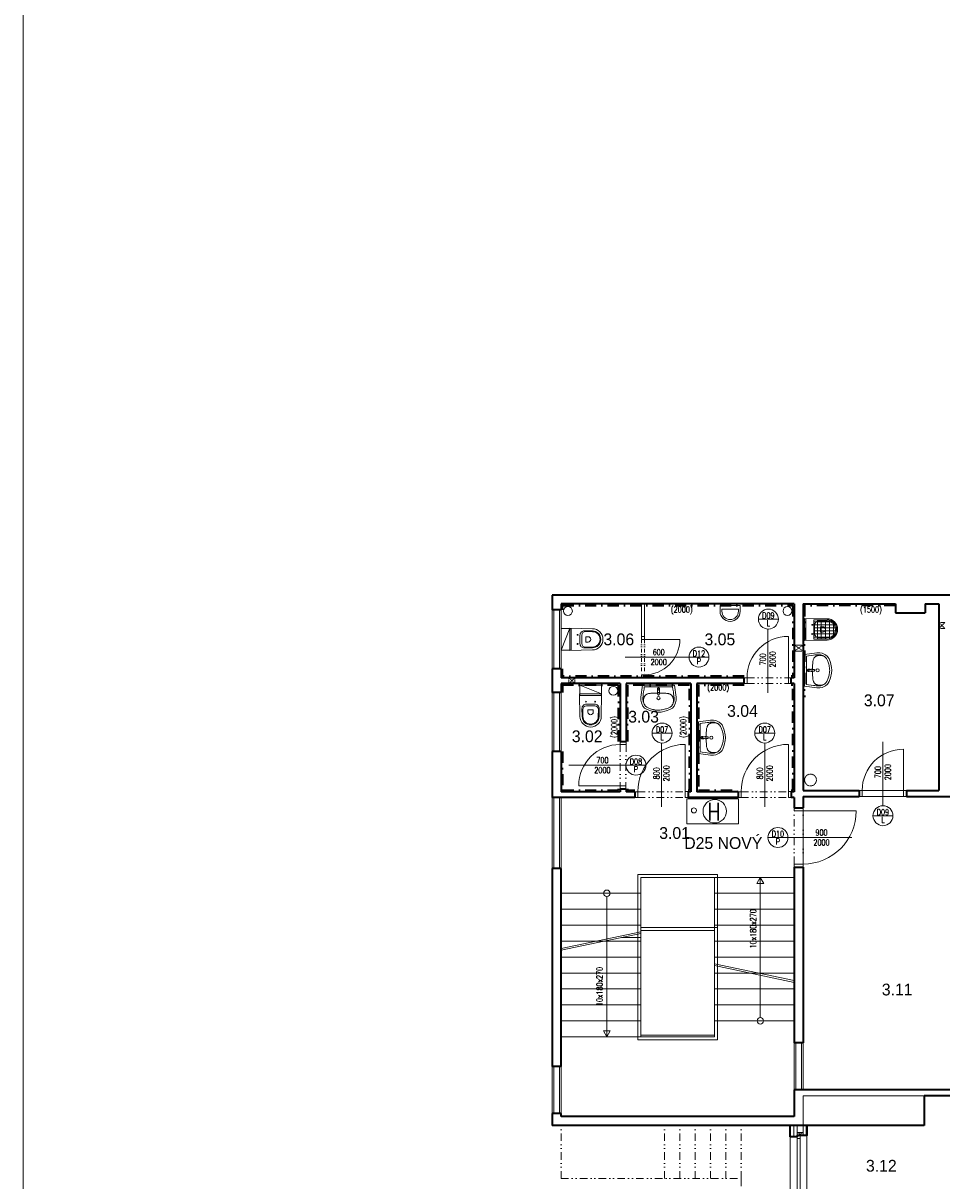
# Model space of a CAD drawing. Header units: millimetres. Extents: x -485339 to 350584, y -2181201 to -313328.
# Tile 40 of 115: x -83567 to -68005, y -1119547 to -1099942. Entities that reach past the tile are written whole.
import ezdxf
from ezdxf.enums import TextEntityAlignment as Align

# ---------------------------------------------------------------- set-up
doc = ezdxf.new("R2010")
doc.units = ezdxf.units.MM
doc.header["$LTSCALE"] = 10
for name, pattern in [('DASHDOT', [25.4, 12.7, -6.35, 0, -6.35]), ('DASHED', [19.05, 12.7, -6.35]), ('DĚLICÍ2', [15.875, 6.35, -3.175, 0, -3.175, 0, -3.175])]:
    doc.linetypes.add(name, pattern=pattern)
for name, color, linetype, lineweight in [('1VZT', 150, 'DASHED', 18), ('N_dveře', 10, 'Continuous', 18), ('N_ker.dlažba', 10, 'DASHDOT', 35), ('N_okna', 10, 'Continuous', 18), ('N_okna_konst_prof', 10, 'Continuous', 18), ('N_popis', 10, 'Continuous', 18), ('N_popis_otvory', 10, 'Continuous', 18), ('N_zařiz_předměty', 10, 'Continuous', 18), ('N_čáry_obrys', 10, 'Continuous', 35), ('N_čáry_obv.plášt', 212, 'Continuous', 18), ('N_čáry_obv.plášt_obrys', 212, 'Continuous', 35), ('N_čáry_plné', 10, 'Continuous', 18), ('PBŘ', 160, 'Continuous', 18), ('St__otvory_dveře', 40, 'Continuous', 18), ('St_lehký obvodový plášť', 152, 'Continuous', 18), ('St_otvory_okna', 40, 'Continuous', 18), ('St_plocha_místnosti', 250, 'Continuous', 18), ('St_popis', 250, 'Continuous', 18), ('St_zařizovací předměty', 252, 'Continuous', 18), ('St_čáry_nad', 250, 'DĚLICÍ2', 18), ('St_čáry_obrys', 5, 'Continuous', 35), ('St_čáry_plné', 250, 'Continuous', 18), ('ZTI_ST_kanalda', 234, 'Continuous', 18)]:
    doc.layers.add(name, color=color, linetype=linetype, lineweight=lineweight)
doc.layers.add('St_plocha_místn', color=140, linetype='Continuous', lineweight=18, plot=False)
doc.styles.add('Andy', font='txt')
doc.styles.add('ROMANS', font='romans.shx', dxfattribs={"width": 0.8})
doc.styles.get("Standard").update_dxf_attribs({"font": 'simplex.shx', "width": 0.8})
doc.linetypes.add('ZIGZAG', pattern='A,0.00254,-5.08,[131,ltypeshp.shx,S=5.08,R=0,X=-5.08,Y=0],-10.16,[131,ltypeshp.shx,S=5.08,R=180,X=5.08,Y=0],-5.08', length=20.32254)

# ---------------------------------------------------------------- blocks, each defined once
blk = doc.blocks.new('G$C8BC53E9E')
at = {"layer": 'St__otvory_dveře', "color": 0, "ltscale": 2}
for points in [[(50, 0), (0, 0)], [(1250, 0), (650, 0)], [(50, -50), (0, -50)], [(1250, -50), (650, -50)], [(650, -50), (650, -650)]]:
    blk.add_lwpolyline(points, dxfattribs=at)
for points in [[(0, -50), (50, -50), (50, 0), (0, 0)], [(650, -50), (700, -50), (700, 0), (650, 0)]]:
    blk.add_lwpolyline(points, close=True, dxfattribs=at)
at = {"layer": 'St__otvory_dveře', "color": 0, "linetype": 'DĚLICÍ2'}
for points in [[(650, 0), (50, 0)], [(650, -50), (50, -50)]]:
    blk.add_lwpolyline(points, dxfattribs=at)
at = {"layer": 'St__otvory_dveře', "color": 0, "ltscale": 2}
blk.add_arc((650, -50), 600, 180, 270, dxfattribs=at)
blk = doc.blocks.new('G$CC1796412')
at = {"layer": 'St__otvory_dveře', "color": 0, "ltscale": 2}
blk.add_lwpolyline([(850, 1), (850, 801)], dxfattribs=at)
at = {"layer": 'St__otvory_dveře', "ltscale": 2}
for points in [[(50, 0), (0, 0), (0, -100), (50, -100)], [(900, 1), (850, 1), (850, -99), (900, -99)]]:
    blk.add_lwpolyline(points, close=True, dxfattribs=at)
at = {"layer": 'St__otvory_dveře', "linetype": 'DĚLICÍ2', "ltscale": 2}
for points in [[(50, 0), (850, 1)], [(50, -100), (850, -99)]]:
    blk.add_lwpolyline(points, dxfattribs=at)
at = {"layer": 'St__otvory_dveře', "color": 0, "ltscale": 2}
blk.add_arc((850, 1), 800, 90, 180, dxfattribs=at)
blk = doc.blocks.new('G$CB4A84410')
at = {"layer": 'St__otvory_dveře', "ltscale": 2}
for points in [[(100, -50), (100, 0), (0, 0), (0, -50)], [(101, -800), (101, -750), (1, -750), (1, -800)]]:
    blk.add_lwpolyline(points, close=True, dxfattribs=at)
at = {"layer": 'St__otvory_dveře', "linetype": 'DĚLICÍ2', "ltscale": 2}
for points in [[(0, -50), (1, -750)], [(100, -50), (101, -750)]]:
    blk.add_lwpolyline(points, dxfattribs=at)
at = {"layer": 'St__otvory_dveře', "color": 0, "ltscale": 2}
blk.add_lwpolyline([(101, -750), (801, -750)], dxfattribs=at)
blk.add_arc((101, -750), 700, 0, 90, dxfattribs=at)
blk = doc.blocks.new('19252405')
at = {"color": 0}
for p, q in [((-402, 216), (-415, 192)), ((-388, 235), (-402, 216)), ((-354, 264), (-388, 235)), ((-372, 197), (-378, 188)), ((-367, 205), (-372, 197)), ((-361, 212), (-367, 205)), ((-355, 219), (-361, 212)), ((-349, 224), (-355, 219)), ((-297, 289), (-354, 264)), ((-343, 229), (-349, 224)), ((-336, 234), (-343, 229)), ((-328, 239), (-336, 234)), ((-320, 243), (-328, 239)), ((-311, 247), (-320, 243)), ((-303, 250), (-311, 247)), ((-295, 253), (-303, 250)), ((-297, 251), (-303, 250)), ((-256, 298), (-297, 289)), ((-289, 252), (-297, 251)), ((-287, 256), (-295, 253)), ((-281, 252), (-289, 252)), ((-280, 258), (-287, 256)), ((-273, 253), (-281, 252)), ((-274, 259), (-280, 258)), ((-268, 261), (-274, 259)), ((-264, 253), (-273, 253)), ((-263, 262), (-268, 261)), ((-257, 253), (-264, 253)), ((-257, 262), (-263, 262)), ((-252, 263), (-257, 262)), ((-250, 253), (-257, 253)), ((-206, 298), (-256, 298)), ((-247, 264), (-252, 263)), ((-243, 253), (-250, 253)), ((-242, 264), (-247, 264)), ((-237, 253), (-243, 253)), ((-236, 264), (-242, 264)), ((-231, 252), (-237, 253)), ((-229, 264), (-236, 264)), ((-226, 251), (-231, 252)), ((-220, 264), (-229, 264)), ((-220, 249), (-226, 251)), ((-208, 263), (-220, 264)), ((-213, 247), (-220, 249)), ((-207, 245), (-213, 247)), ((-194, 262), (-208, 263)), ((-200, 242), (-207, 245)), ((0, 270), (-206, 298)), ((-193, 238), (-200, 242)), ((-176, 260), (-194, 262)), ((-186, 234), (-193, 238)), ((-180, 230), (-186, 234)), ((-174, 225), (-180, 230)), ((-150, 257), (-176, 260)), ((-168, 219), (-174, 225)), ((-163, 212), (-168, 219)), ((-158, 205), (-163, 212)), ((-154, 197), (-158, 205)), ((-150, 188), (-154, 197)), ((-114, 252), (-150, 257)), ((-67, 245), (-114, 252)), ((-34, 240), (-67, 245)), ((-30, 235), (-30, -235)), ((0, 270), (0, -270)), ((-456, 47), (-460, 0)), ((-438, 129), (-456, 47)), ((-415, 192), (-438, 129)), ((-424, 21), (-425, -2)), ((-424, -21), (-425, 2)), ((-422, 43), (-424, 21)), ((-418, 63), (-422, 43)), ((-414, 83), (-418, 63)), ((-410, 102), (-414, 83)), ((-405, 119), (-410, 102)), ((-399, 136), (-405, 119)), ((-394, 151), (-399, 136)), ((-389, 164), (-394, 151)), ((-383, 177), (-389, 164)), ((-378, 188), (-383, 177)), ((-167, 8), (-168, 7)), ((-168, 7), (-168, 5)), ((-168, 5), (-168, 2)), ((-168, 2), (-168, 0)), ((-166, 11), (-167, 10)), ((-167, 10), (-167, 10)), ((-167, 10), (-167, 9)), ((-167, 9), (-167, 8)), ((-165, 12), (-166, 11)), ((-166, 11), (-166, 11)), ((-166, 11), (-166, 11)), ((-164, 12), (-165, 12)), ((-165, 12), (-165, 12)), ((-165, 12), (-165, 12)), ((-163, 13), (-164, 12)), ((-164, 12), (-164, 12)), ((-162, 13), (-163, 13)), ((-163, 13), (-163, 13)), ((-161, 13), (-162, 13)), ((-160, 13), (-161, 13)), ((-159, 13), (-160, 13)), ((-157, 13), (-159, 13)), ((-156, 13), (-157, 13)), ((-153, 13), (-156, 13)), ((-151, 13), (-153, 13)), ((-148, 13), (-151, 13)), ((-147, 178), (-150, 188)), ((-145, 14), (-148, 13)), ((-144, 167), (-147, 178)), ((-142, 14), (-145, 14)), ((-141, 155), (-144, 167)), ((-138, 14), (-142, 14)), ((-140, 141), (-141, 155)), ((-138, 127), (-140, 141)), ((-137, 112), (-138, 127)), ((-135, 14), (-138, 14)), ((-136, 95), (-137, 112)), ((-135, 78), (-136, 95)), ((-134, 59), (-135, 78)), ((-131, 14), (-135, 14)), ((-134, 40), (-134, 59)), ((-134, 20), (-134, 40)), ((-134, 14), (-134, 20)), ((-127, 14), (-131, 14)), ((-124, 14), (-127, 14)), ((-125, 9), (-126, 0)), ((-123, 17), (-125, 13)), ((-125, 13), (-125, 9)), ((-122, 18), (-123, 17)), ((-120, 19), (-122, 18)), ((-114, 18), (-120, 19)), ((-100, 15), (-114, 18)), ((-102, 16), (-104, 16)), ((-99, 16), (-102, 16)), ((-90, 12), (-100, 15)), ((-97, 16), (-99, 16)), ((-95, 16), (-97, 16)), ((-93, 16), (-95, 16)), ((-91, 16), (-93, 16)), ((-90, 17), (-91, 16)), ((-88, 17), (-90, 17)), ((-85, 12), (-90, 12)), ((-86, 17), (-88, 17)), ((-85, 17), (-86, 17)), ((-83, 17), (-85, 17)), ((-81, 12), (-85, 12)), ((-82, 17), (-83, 17)), ((-81, 17), (-82, 17)), ((-79, 17), (-81, 17)), ((-76, 13), (-81, 12)), ((-78, 17), (-79, 17)), ((-77, 17), (-78, 17)), ((-76, 18), (-77, 17)), ((-75, 18), (-76, 18)), ((-71, 14), (-76, 13)), ((-74, 18), (-75, 18)), ((-72, 18), (-74, 18)), ((-71, 18), (-72, 18)), ((-70, 18), (-71, 18)), ((-64, 15), (-71, 14)), ((-69, 18), (-70, 18)), ((-68, 18), (-69, 18)), ((-66, 18), (-68, 18)), ((-64, 18), (-66, 18)), ((-62, 18), (-64, 18)), ((-55, 17), (-55, 17)), ((-50, 13), (-50, 13)), ((-46, 7), (-46, 7)), ((-456, -47), (-460, 0)), ((-438, -130), (-456, -47)), ((-415, -192), (-438, -130)), ((-421, -43), (-424, -21)), ((-418, -63), (-421, -43)), ((-414, -83), (-418, -63)), ((-402, -216), (-415, -192)), ((-409, -102), (-414, -83)), ((-404, -120), (-409, -102)), ((-399, -136), (-404, -120)), ((-394, -151), (-399, -136)), ((-389, -165), (-394, -151)), ((-383, -177), (-389, -165)), ((-378, -188), (-383, -177)), ((-372, -197), (-378, -188)), ((-168, -2), (-168, 0)), ((-168, -5), (-168, -2)), ((-168, -7), (-168, -5)), ((-167, -8), (-168, -7)), ((-167, -9), (-167, -8)), ((-167, -10), (-167, -9)), ((-166, -11), (-167, -10)), ((-167, -10), (-167, -10)), ((-165, -12), (-166, -11)), ((-166, -11), (-166, -11)), ((-166, -11), (-166, -11)), ((-164, -12), (-165, -12)), ((-165, -12), (-165, -12)), ((-165, -12), (-165, -12)), ((-164, -13), (-164, -12)), ((-163, -13), (-164, -13)), ((-162, -13), (-163, -13)), ((-163, -13), (-163, -13)), ((-161, -13), (-162, -13)), ((-160, -13), (-161, -13)), ((-159, -13), (-160, -13)), ((-157, -13), (-159, -13)), ((-156, -13), (-157, -13)), ((-153, -13), (-156, -13)), ((-150, -188), (-154, -197)), ((-151, -13), (-153, -13)), ((-148, -14), (-151, -13)), ((-147, -178), (-150, -188)), ((-145, -14), (-148, -14)), ((-144, -167), (-147, -178)), ((-142, -14), (-145, -14)), ((-141, -155), (-144, -167)), ((-138, -14), (-142, -14)), ((-139, -141), (-141, -155)), ((-138, -127), (-139, -141)), ((-135, -14), (-138, -14)), ((-137, -112), (-138, -127)), ((-135, -95), (-137, -112)), ((-131, -14), (-135, -14)), ((-134, -60), (-135, -78)), ((-135, -78), (-135, -95)), ((-133, -14), (-134, -21)), ((-134, -21), (-134, -40)), ((-134, -40), (-134, -60)), ((-127, -14), (-131, -14)), ((-124, -14), (-127, -14)), ((-125, -9), (-126, 0)), ((-125, -13), (-125, -9)), ((-123, -17), (-125, -13)), ((-122, -18), (-123, -17)), ((-120, -19), (-122, -18)), ((-114, -18), (-120, -19)), ((-100, -15), (-114, -18)), ((-102, -16), (-104, -16)), ((-99, -16), (-102, -16)), ((-90, -12), (-100, -15)), ((-97, -16), (-99, -16)), ((-95, -16), (-97, -16)), ((-93, -16), (-95, -16)), ((-91, -17), (-93, -16)), ((-90, -17), (-91, -17)), ((-85, -12), (-90, -12)), ((-88, -17), (-90, -17)), ((-86, -17), (-88, -17)), ((-85, -17), (-86, -17)), ((-81, -12), (-85, -12)), ((-83, -17), (-85, -17)), ((-82, -17), (-83, -17)), ((-81, -17), (-82, -17)), ((-76, -13), (-81, -12)), ((-79, -17), (-81, -17)), ((-78, -17), (-79, -17)), ((-77, -18), (-78, -17)), ((-76, -18), (-77, -18)), ((-71, -14), (-76, -13)), ((-75, -18), (-76, -18)), ((-74, -18), (-75, -18)), ((-72, -18), (-74, -18)), ((-71, -18), (-72, -18)), ((-64, -15), (-71, -14)), ((-70, -18), (-71, -18)), ((-69, -18), (-70, -18)), ((-68, -18), (-69, -18)), ((-66, -18), (-68, -18)), ((-64, -18), (-66, -18)), ((-62, -18), (-64, -18)), ((-55, -17), (-55, -17)), ((-50, -13), (-50, -13)), ((-46, -7), (-46, -7)), ((-45, 0), (-45, 0)), ((-388, -235), (-402, -216)), ((-354, -264), (-388, -235)), ((-367, -205), (-372, -197)), ((-361, -212), (-367, -205)), ((-355, -219), (-361, -212)), ((-349, -224), (-355, -219)), ((-297, -289), (-354, -264)), ((-343, -229), (-349, -224)), ((-336, -234), (-343, -229)), ((-328, -239), (-336, -234)), ((-320, -243), (-328, -239)), ((-311, -247), (-320, -243)), ((-303, -250), (-311, -247)), ((-296, -251), (-303, -250)), ((-295, -253), (-303, -250)), ((-256, -298), (-297, -289)), ((-289, -252), (-296, -251)), ((-287, -256), (-295, -253)), ((-281, -253), (-289, -252)), ((-280, -258), (-287, -256)), ((-272, -253), (-281, -253)), ((-273, -260), (-280, -258)), ((-268, -261), (-273, -260)), ((-264, -253), (-272, -253)), ((-262, -262), (-268, -261)), ((-256, -254), (-264, -253)), ((-257, -263), (-262, -262)), ((-252, -263), (-257, -263)), ((-249, -254), (-256, -254)), ((-206, -298), (-256, -298)), ((-247, -264), (-252, -263)), ((-243, -253), (-249, -254)), ((-242, -264), (-247, -264)), ((-237, -253), (-243, -253)), ((-236, -264), (-242, -264)), ((-231, -252), (-237, -253)), ((-229, -264), (-236, -264)), ((-226, -251), (-231, -252)), ((-219, -264), (-229, -264)), ((-220, -249), (-226, -251)), ((-213, -247), (-220, -249)), ((-208, -263), (-219, -264)), ((-207, -245), (-213, -247)), ((-194, -262), (-208, -263)), ((-200, -242), (-207, -245)), ((0, -270), (-206, -298)), ((-193, -238), (-200, -242)), ((-176, -260), (-194, -262)), ((-186, -234), (-193, -238)), ((-180, -230), (-186, -234)), ((-174, -225), (-180, -230)), ((-150, -257), (-176, -260)), ((-168, -219), (-174, -225)), ((-163, -212), (-168, -219)), ((-158, -205), (-163, -212)), ((-154, -197), (-158, -205)), ((-114, -252), (-150, -257)), ((-67, -245), (-114, -252)), ((-34, -240), (-67, -245))]:
    blk.add_line(p, q, dxfattribs=at)
for centre, major_axis, start_param, end_param in [((-35, 235), (3.54, 3.54), 5.498034, 6.914051), ((-220, 0), (19.1, 19.1), 0.785398, 7.068583), ((-63, 0), (-9.75, 9.75), -0.785398, 5.497787), ((-63, 0), (10.6, 10.6), 3.881371, 7.115283), ((-62, 3), (-10.9, 10.9), -1.209553, -0.785152), ((-62, 1), (11.9, 11.9), 6.239989, 6.644428), ((-63, 1), (-12.9, 12.9), 4.290124, 4.669192), ((-65, 0), (-14, 14), 3.927237, 4.290124), ((-62, -3), (-10.9, 10.9), 2.356441, 2.780842), ((-62, -1), (11.9, 11.9), 4.351639, 4.756078), ((-63, -1), (-12.9, 12.9), 3.185282, 3.564351), ((-65, 0), (-14, 14), 3.564351, 3.927237), ((-35, -235), (-3.54, 3.54), 2.51122, 3.927237)]:
    blk.add_ellipse(centre, major_axis=major_axis, ratio=1, start_param=start_param, end_param=end_param, dxfattribs=at)
blk = doc.blocks.new('A$C013A1A01')
at = {"layer": 'St_zařizovací předměty', "color": 0}
for p, q in [((0, 560), (7, 177)), ((374, 560), (0, 560)), ((6, 560), (7, 537)), ((367, 537), (7, 537)), ((102, 430), (117, 430)), ((109, 437), (109, 422)), ((272, 430), (257, 430)), ((264, 437), (264, 422)), ((374, 560), (367, 177)), ((367, 560), (367, 537)), ((41, 313), (44, 177)), ((55, 298), (56, 178)), ((187, 359), (115, 359)), ((187, 390), (117, 390)), ((141, 291), (141, 254)), ((187, 292), (142, 292)), ((187, 390), (256, 390)), ((187, 359), (258, 359)), ((187, 292), (231, 292)), ((232, 291), (232, 254)), ((318, 298), (317, 178)), ((332, 313), (330, 177))]:
    blk.add_line(p, q, dxfattribs=at)
blk.add_lwpolyline([(2, 560), (372, 560), (372, 710), (2, 710)], close=True, dxfattribs=at)
blk.add_lwpolyline([(2, 710), (374, 560)], dxfattribs=at)
for centre in [(109, 430), (264, 430)]:
    blk.add_circle(centre, 7.5, dxfattribs=at)
for centre, radius, start, end in [((117, 314), 76, 90, 181.0487), ((115, 299), 60, 90, 180.5216), ((142, 291), 1, 90, 180), ((187, 254), 45.4, 180, 270), ((187, 254), 45.4, 270, 0), ((231, 291), 1, 0, 90), ((256, 314), 76, 358.9513, 90), ((258, 299), 60, 359.4784, 90), ((187, 180), 180, 180, 270), ((187, 180), 143, 180, 270), ((187, 180), 130, 180, 270), ((187, 180), 143, 270, 0), ((187, 180), 130, 270, 0), ((187, 180), 180, 270, 0)]:
    blk.add_arc(centre, radius, start, end, dxfattribs=at)
blk = doc.blocks.new('G$CC4854C91')
at = {"layer": 'St_zařizovací předměty', "color": 0, "ltscale": 2}
for points in [[(-170, 100), (-170, 0), (170, 0), (170, 100)], [(-140, 100), (-140, 66), (140, 66), (140, 100)]]:
    blk.add_lwpolyline(points, dxfattribs=at)
for radius in [170, 140]:
    blk.add_arc((0, 100), radius, 0, 180, dxfattribs=at)
blk = doc.blocks.new('G$C2A6251B2')
at = {"layer": 'St_lehký obvodový plášť', "color": 0, "ltscale": 2}
for points in [[(0, -50), (1200, -50), (1200, 0), (0, 0)], [(0, -50), (50, -50), (50, 0), (0, 0)], [(1200, -50), (1150, -50), (1150, 0), (1200, 0)]]:
    blk.add_lwpolyline(points, close=True, dxfattribs=at)
blk = doc.blocks.new('G$CD8DE4D11')
at = {"layer": 'St__otvory_dveře', "ltscale": 2}
for points in [[(-150, -50), (-150, 0), (0, 0), (0, -50)], [(-151, -1000), (-151, -950), (-1, -950), (-1, -1000)]]:
    blk.add_lwpolyline(points, close=True, dxfattribs=at)
at = {"layer": 'St__otvory_dveře', "linetype": 'DĚLICÍ2', "ltscale": 2}
for points in [[(-150, -50), (-151, -950)], [(0, -50), (-1, -950)]]:
    blk.add_lwpolyline(points, dxfattribs=at)
at = {"layer": 'St__otvory_dveře', "color": 0, "ltscale": 2}
blk.add_lwpolyline([(-151, -950), (-1051, -950)], dxfattribs=at)
blk.add_arc((-151, -950), 900, 90, 180, dxfattribs=at)
blk = doc.blocks.new('G$CD2283956')
at = {"layer": 'St_zařizovací předměty', "color": 0}
for p, q in [((-187, 0), (-180, -383)), ((187, 0), (-187, 0)), ((-180, 0), (-180, -23)), ((187, 0), (180, -383)), ((180, 0), (180, -23)), ((180, -23), (-180, -23)), ((-85, -130), (-70, -130)), ((-78, -122), (-78, -138)), ((0, -170), (-69, -170)), ((0, -170), (69, -170)), ((85, -130), (70, -130)), ((78, -122), (78, -138)), ((-145, -247), (-143, -383)), ((-45, -269), (-45, -306)), ((0, -268), (-44, -268)), ((0, -268), (44, -268)), ((45, -269), (45, -306)), ((145, -247), (143, -383))]:
    blk.add_line(p, q, dxfattribs=at)
for points in [[(-163, -380), (-163, -156), (163, -156), (163, -380)], [(-131, -156), (-131, -477)], [(-78, -130), (-78, -523)], [(-24, -156), (-24, -541)], [(24, -156), (24, -541)], [(77, -130), (77, -524)], [(130, -156), (130, -479)], [(-163, -220), (163, -220)], [(-163, -278), (163, -278)], [(-163, -355), (163, -355)], [(-157, -423), (157, -423)], [(-123, -487), (123, -487)]]:
    blk.add_lwpolyline(points, dxfattribs=at)
for centre in [(-78, -130), (78, -130)]:
    blk.add_circle(centre, 7.5, dxfattribs=at)
for centre, radius, start, end in [((-69, -246), 76, 90, 181.0487), ((69, -246), 76, 358.9513, 90), ((0, -380), 180, 180, 270), ((0, -380), 163, 180, 0), ((0, -380), 143, 180, 270), ((-44, -269), 1, 90, 180), ((0, -306), 45.4, 180, 270), ((0, -306), 45.4, 270, 0), ((0, -380), 143, 270, 0), ((0, -380), 180, 270, 0), ((44, -269), 1, 0, 90)]:
    blk.add_arc(centre, radius, start, end, dxfattribs=at)

msp = doc.modelspace()

# ---------------------------------------------------------------- linework, layer by layer
at = {"layer": '1VZT', "ltscale": 0.1}
for points in [[(-68054.9, -1110191.5), (-67954.9, -1110091.5), (-68054.9, -1110091.5), (-67954.9, -1110191.5)], [(-70504.9, -1110574.5), (-70354.9, -1110474.5), (-70504.9, -1110474.5), (-70354.9, -1110574.5)], [(-74221.2, -1111127.2), (-74321.2, -1111027.2), (-74321.2, -1111127.2), (-74221.2, -1111027.2)]]:
    msp.add_lwpolyline(points, close=True, dxfattribs=at)
msp.add_circle((-70229.9, -1112759.1), 100, dxfattribs=at)
at = {"layer": 'N_ker.dlažba', "ltscale": 1.5}
for points in [[(-74429.9, -1109877.2), (-74429.9, -1109802.2), (-70529.9, -1109802.2), (-70529.9, -1111002.2), (-70554.9, -1111002.2)], [(-68789.1, -1109802.2), (-70329.9, -1109802.2), (-70329.9, -1111357.2)], [(-71354.9, -1111002.2), (-74429.9, -1111002.2), (-74429.9, -1110877.2)], [(-73479.9, -1112107.2), (-73479.9, -1111152.2), (-74429.9, -1111152.2), (-74429.9, -1111277.2)], [(-72304.9, -1112932.2), (-72279.9, -1112932.2), (-72279.9, -1111152.2), (-73329.9, -1111152.2), (-73329.9, -1112107.2)], [(-71354.9, -1111152.2), (-72129.9, -1111152.2), (-72129.9, -1112932.2), (-71454.9, -1112932.2)], [(-70554.9, -1112932.2), (-70529.9, -1112932.2), (-70529.9, -1111152.2), (-70554.9, -1111152.2)], [(-74429.9, -1112277.2), (-74429.9, -1112932.2), (-73479.9, -1112932.2), (-73479.9, -1112907.2)], [(-73329.9, -1112907.2), (-73329.9, -1112932.2), (-73204.9, -1112932.2)]]:
    msp.add_lwpolyline(points, dxfattribs=at)
at = {"layer": 'N_okna_konst_prof'}
for points in [[(-70304.4, -1118607.2), (-70304.4, -1118764.7), (-70354.9, -1118764.7)], [(-70354.9, -1118727.2), (-70354.9, -1118607.2)], [(-70354.9, -1118777.2), (-70454.9, -1118727.2)], [(-70354.9, -1118727.2), (-70454.9, -1118777.2)]]:
    msp.add_lwpolyline(points, dxfattribs=at)
msp.add_lwpolyline([(-70454.9, -1118777.2), (-70454.9, -1118727.2), (-70354.9, -1118727.2), (-70354.9, -1118777.2)], close=True, dxfattribs=at)
at = {"layer": 'N_popis_otvory'}
for points in [[(-70954.9, -1111283.7), (-70954.9, -1110202.4)], [(-73369.3, -1110677.2), (-72288, -1110677.2)], [(-72754.9, -1113213.7), (-72754.9, -1112132.4)], [(-71004.9, -1113213.7), (-71004.9, -1112132.4)], [(-69004.9, -1113194.5), (-69004.9, -1112113.2)], [(-74322.8, -1112507.2), (-73241.5, -1112507.2)], [(-70612.2, -1113732.2), (-69530.9, -1113732.2)]]:
    msp.add_lwpolyline(points, dxfattribs=at)
for centre in [(-70943.8, -1110033.8), (-72119, -1110677.2), (-72744.1, -1111963.7), (-71004.9, -1111963.4), (-73186.3, -1112507.6), (-69002.6, -1113363.3), (-70781.2, -1113732.2)]:
    msp.add_circle(centre, 169, dxfattribs=at)
at = {"layer": 'N_čáry_obrys'}
msp.add_lwpolyline([(-70291.9, -1118607.2), (-70291.9, -1118777.2), (-70454.9, -1118777.2), (-70454.9, -1118802.2)], dxfattribs=at)
at = {"layer": 'N_čáry_obv.plášt', "linetype": 'ZIGZAG'}
msp.add_line((-70514.9, -1118607.2), (-70514.9, -1118802.2), dxfattribs=at)
at = {"layer": 'N_čáry_obv.plášt', "ltscale": 2}
msp.add_line((-70454.9, -1118607.2), (-70454.9, -1118802.2), dxfattribs=at)
at = {"layer": 'N_čáry_obv.plášt'}
msp.add_lwpolyline([(-70574.9, -1118607.2), (-70574.9, -1127587.2)], dxfattribs=at)
at = {"layer": 'N_čáry_obv.plášt_obrys'}
for p, q in [((-70574.9, -1118802.2), (-70574.9, -1118607.2)), ((-70454.9, -1118802.2), (-70574.9, -1118802.2))]:
    msp.add_line(p, q, dxfattribs=at)
at = {"layer": 'N_čáry_plné'}
for points in [[(-71112.8, -1110033.8), (-70774.8, -1110033.8)], [(-72288, -1110677.2), (-71950, -1110677.2)], [(-72913.1, -1111963.7), (-72575.1, -1111963.7)], [(-71173.9, -1111963.4), (-70835.9, -1111963.4)], [(-73355.3, -1112507.6), (-73017.3, -1112507.6)], [(-69171.6, -1113363.3), (-68833.6, -1113363.3)], [(-70950.2, -1113732.2), (-70612.2, -1113732.2)]]:
    msp.add_lwpolyline(points, dxfattribs=at)
at = {"layer": 'N_čáry_plné', "ltscale": 2}
msp.add_lwpolyline([(-70291.9, -1118607.2), (-70291.9, -1120147.2)], dxfattribs=at)
at = {"layer": 'PBŘ', "lineweight": 18}
msp.add_lwpolyline([(-83567.2, -1070408.7), (-24367.3, -1071801.8), (-24367.3, -1167020.6), (-83567.2, -1165627.5)], close=True, dxfattribs=at)
at = {"layer": 'PBŘ', "ltscale": 40}
msp.add_lwpolyline([(-72324.7, -1113079.3), (-71451.7, -1113079.3), (-71451.7, -1113498.9), (-72324.7, -1113498.9)], close=True, dxfattribs=at)
msp.add_circle((-71851.6, -1113287.9), 198.6, dxfattribs=at)
at = {"layer": 'PBŘ', "extrusion": (0, 0, -1)}
msp.add_circle((72204.3, -1113273.9), 43.2, dxfattribs=at)
at = {"layer": 'St__otvory_dveře', "ltscale": 2}
msp.add_lwpolyline([(-73042.9, -1110977.2), (-73042.9, -1111027.2)], dxfattribs=at)
msp.add_lwpolyline([(-73042.9, -1111027.2), (-73042.9, -1111027.2), (-73092.9, -1111027.2), (-73092.9, -1111027.2)], close=True, dxfattribs=at)
msp.add_lwpolyline([(-73042.9, -1111027.2), (-73042.9, -1111027.2), (-73092.9, -1111027.2), (-73092.9, -1111027.2)], close=True, dxfattribs=at)
at = {"layer": 'St_otvory_okna', "ltscale": 2}
for points in [[(-74579.9, -1110877.2), (-74579.9, -1109877.2)], [(-74479.9, -1110877.2), (-74479.9, -1109877.2)], [(-74579.9, -1112277.2), (-74579.9, -1111277.2)], [(-74479.9, -1112277.2), (-74479.9, -1111277.2)], [(-74579.9, -1114257.2), (-74579.9, -1113057.2)], [(-74479.9, -1114257.2), (-74479.9, -1113057.2)], [(-70479.9, -1118007.2), (-70479.9, -1117207.2)], [(-70379.9, -1118007.2), (-70379.9, -1117207.2)], [(-74579.9, -1118407.6), (-74579.9, -1117607.6)], [(-74479.9, -1118407.6), (-74479.9, -1117607.6)]]:
    msp.add_lwpolyline(points, dxfattribs=at)
at = {"layer": 'St_plocha_místn'}
for points in [[(-70354.9, -1112937.2), (-68054.9, -1112937.2), (-68054.9, -1109777.2), (-68289.1, -1109777.2), (-68289.1, -1109927.2), (-68789.1, -1109927.2), (-68789.1, -1109777.2), (-70354.9, -1109777.2)], [(-70354.9, -1118007.2), (-66124.9, -1118007.2), (-66124.9, -1113037.2), (-70354.9, -1113037.2)], [(-68304.9, -1118107.2), (-68304.9, -1118607.2), (-70291.9, -1118607.2), (-70291.9, -1120147.2), (-67104.9, -1120147.2), (-67104.9, -1128074.2), (-65175.3, -1128074.2), (-65175.3, -1118107.2)]]:
    msp.add_lwpolyline(points, close=True, dxfattribs=at)
at = {"layer": 'St_čáry_nad', "ltscale": 2}
for points in [[(-74454.9, -1119507.2), (-74454.9, -1118607.2)], [(-72704.9, -1119507.2), (-72704.9, -1118607.2)], [(-72444.9, -1119507.2), (-72444.9, -1118607.2)], [(-72184.9, -1119507.2), (-72184.9, -1118607.2)], [(-71924.9, -1119507.2), (-71924.9, -1118607.2)], [(-71664.9, -1119507.2), (-71664.9, -1118607.2)], [(-71404.9, -1119507.2), (-71404.9, -1118607.2)], [(-74454.9, -1119507.2), (-71404.9, -1119507.2), (-71404.9, -1126492.2), (-74360.1, -1126492.2)]]:
    msp.add_lwpolyline(points, dxfattribs=at)
at = {"layer": 'St_čáry_obrys', "ltscale": 2}
for points in [[(-74604.9, -1109627.2), (-74604.9, -1109877.2)], [(-59774.9, -1109627.2), (-74604.9, -1109627.2)], [(-74454.9, -1109777.2), (-74454.9, -1109877.2)], [(-70504.9, -1109777.2), (-74454.9, -1109777.2)], [(-70504.9, -1109777.2), (-70504.9, -1111027.2)], [(-70354.9, -1109777.2), (-70354.9, -1112937.2)], [(-70354.9, -1109777.2), (-68789.1, -1109777.2)], [(-68789.1, -1109777.2), (-68789.1, -1109927.2)], [(-68289.1, -1109777.2), (-68054.9, -1109777.2)], [(-68289.1, -1109777.2), (-68289.1, -1109927.2)], [(-68054.9, -1109777.2), (-68054.9, -1112937.2)], [(-74454.9, -1109877.2), (-74604.9, -1109877.2)], [(-68789.1, -1109927.2), (-68289.1, -1109927.2)], [(-74604.9, -1110877.2), (-74604.9, -1111277.2)], [(-74454.9, -1110877.2), (-74604.9, -1110877.2)], [(-74454.9, -1110877.2), (-74454.9, -1111027.2)], [(-71354.9, -1111027.2), (-74454.9, -1111027.2)], [(-74454.9, -1111127.2), (-74454.9, -1111277.2)], [(-73454.9, -1111127.2), (-74454.9, -1111127.2)], [(-73454.9, -1111127.2), (-73454.9, -1112107.2)], [(-73354.9, -1111127.2), (-73354.9, -1112107.2)], [(-72254.9, -1111127.2), (-73354.9, -1111127.2)], [(-72254.9, -1111127.2), (-72254.9, -1112957.2)], [(-72154.9, -1111127.2), (-72154.9, -1112957.2)], [(-71354.9, -1111127.2), (-72154.9, -1111127.2)], [(-71354.9, -1111127.2), (-71354.9, -1111027.2)], [(-70504.9, -1111027.2), (-70554.9, -1111027.2)], [(-70554.9, -1111127.2), (-70554.9, -1111027.2)], [(-70504.9, -1111127.2), (-70554.9, -1111127.2)], [(-70504.9, -1111127.2), (-70504.9, -1112957.2)], [(-74454.9, -1111277.2), (-74604.9, -1111277.2)], [(-73454.9, -1112107.2), (-73354.9, -1112107.2)], [(-74604.9, -1112277.2), (-74604.9, -1113057.2)], [(-74454.9, -1112277.2), (-74604.9, -1112277.2)], [(-74454.9, -1112277.2), (-74454.9, -1112957.2)], [(-73454.9, -1112907.2), (-73454.9, -1112957.2)], [(-73454.9, -1112907.2), (-73354.9, -1112907.2)], [(-73354.9, -1112907.2), (-73354.9, -1112957.2)], [(-70354.9, -1112937.2), (-69404.9, -1112937.2)], [(-69404.9, -1112937.2), (-69404.9, -1113037.2)], [(-68604.9, -1112937.2), (-68604.9, -1113037.2)], [(-68604.9, -1112937.2), (-68054.9, -1112937.2)], [(-73204.9, -1113057.2), (-74604.9, -1113057.2)], [(-73454.9, -1112957.2), (-74454.9, -1112957.2)], [(-73204.9, -1112957.2), (-73354.9, -1112957.2)], [(-73204.9, -1112957.2), (-73204.9, -1113057.2)], [(-72304.9, -1112957.2), (-72304.9, -1113057.2)], [(-72254.9, -1112957.2), (-72304.9, -1112957.2)], [(-71454.9, -1113057.2), (-72304.9, -1113057.2)], [(-71454.9, -1112957.2), (-72154.9, -1112957.2)], [(-71454.9, -1112957.2), (-71454.9, -1113057.2)], [(-70554.9, -1112957.2), (-70554.9, -1113057.2)], [(-70504.9, -1112957.2), (-70554.9, -1112957.2)], [(-70504.9, -1113057.2), (-70554.9, -1113057.2)], [(-70504.9, -1113057.2), (-70504.9, -1113232.2)], [(-70354.9, -1113037.2), (-70354.9, -1113232.2)], [(-70354.9, -1113037.2), (-69404.9, -1113037.2)], [(-68604.9, -1113037.2), (-67504.9, -1113037.2)], [(-70504.9, -1113232.2), (-70354.9, -1113232.2)], [(-74604.9, -1114257.2), (-74604.9, -1117607.6)], [(-74454.9, -1114257.2), (-74604.9, -1114257.2)], [(-74454.9, -1117607.6), (-74454.9, -1114257.2)], [(-70504.9, -1114232.2), (-70504.9, -1117207.2)], [(-70504.9, -1114232.2), (-70354.9, -1114232.2)], [(-70354.9, -1114232.2), (-70354.9, -1117207.2)], [(-70354.9, -1117207.2), (-70504.9, -1117207.2)], [(-74454.9, -1117607.6), (-74604.9, -1117607.6)], [(-70504.9, -1118007.2), (-70504.9, -1118457.2)], [(-67624.9, -1118007.2), (-70504.9, -1118007.2)], [(-68304.9, -1118107.2), (-68304.9, -1118607.2)], [(-67624.9, -1118107.2), (-68304.9, -1118107.2)], [(-74604.9, -1118407.6), (-74604.9, -1118607.2)], [(-74454.9, -1118407.6), (-74604.9, -1118407.6)], [(-74454.9, -1118457.2), (-74454.9, -1118407.6)], [(-70354.9, -1118607.2), (-74604.9, -1118607.2)], [(-70504.9, -1118457.2), (-74454.9, -1118457.2)], [(-68304.9, -1118607.2), (-70354.9, -1118607.2)]]:
    msp.add_lwpolyline(points, dxfattribs=at)
at = {"layer": 'St_čáry_plné', "ltscale": 2}
for points in [[(-74604.9, -1110877.2), (-74604.9, -1109877.2)], [(-74454.9, -1109877.2), (-74454.9, -1110877.2)], [(-74604.9, -1112277.2), (-74604.9, -1111277.2)], [(-74454.9, -1111277.2), (-74454.9, -1112277.2)], [(-74604.9, -1114257.2), (-74604.9, -1113057.2)], [(-74454.9, -1113057.2), (-74454.9, -1114257.2)], [(-73154.9, -1114357.2), (-73154.9, -1117157.2)], [(-71804.9, -1114357.2), (-73154.9, -1114357.2)], [(-73104.9, -1114407.2), (-73104.9, -1117107.2)], [(-70504.9, -1114407.2), (-73104.9, -1114407.2)], [(-71854.9, -1114407.2), (-71854.9, -1117107.2)], [(-71804.9, -1114357.2), (-71804.9, -1117157.2)], [(-71079.9, -1116782.6), (-71079.9, -1114407.2)], [(-73104.9, -1114677.2), (-74454.9, -1114677.2)], [(-70504.9, -1114677.2), (-71854.9, -1114677.2)], [(-73679.9, -1114731.8), (-73679.9, -1117107.2)], [(-73104.9, -1114947.2), (-74454.9, -1114947.2)], [(-70504.9, -1114947.2), (-71854.9, -1114947.2)], [(-73104.9, -1115217.2), (-74454.9, -1115217.2)], [(-71804.9, -1115257.2), (-73104.9, -1115257.2)], [(-70504.9, -1115217.2), (-71854.9, -1115217.2)], [(-73104.9, -1115327.2), (-74454.9, -1115611.9)], [(-73104.9, -1115357.9), (-74454.9, -1115642.6)], [(-73104.9, -1115487.2), (-74454.9, -1115487.2)], [(-73104.9, -1115427.2), (-73433.6, -1115427.2)], [(-71854.9, -1115307.2), (-73104.9, -1115307.2)], [(-70504.9, -1115487.2), (-71854.9, -1115487.2)], [(-73104.9, -1115757.2), (-74454.9, -1115757.2)], [(-70504.9, -1115757.2), (-71854.9, -1115757.2)], [(-70504.9, -1116156.5), (-71854.9, -1115871.8)], [(-73104.9, -1116027.2), (-74454.9, -1116027.2)], [(-70504.9, -1116187.2), (-71854.9, -1115902.4)], [(-70504.9, -1116027.2), (-71854.9, -1116027.2)], [(-73104.9, -1116297.2), (-74454.9, -1116297.2)], [(-70504.9, -1116297.2), (-71854.9, -1116297.2)], [(-73104.9, -1116567.2), (-74454.9, -1116567.2)], [(-70504.9, -1116567.2), (-71854.9, -1116567.2)], [(-73104.9, -1116837.2), (-74454.9, -1116837.2)], [(-70504.9, -1116837.2), (-71854.9, -1116837.2)], [(-73104.9, -1117107.2), (-74454.9, -1117107.2)], [(-71804.9, -1117157.2), (-73154.9, -1117157.2)], [(-71854.9, -1117077.2), (-73104.9, -1117077.2)], [(-71854.9, -1117107.2), (-73104.9, -1117107.2)], [(-70504.9, -1118007.2), (-70504.9, -1117207.2)], [(-70354.9, -1117207.2), (-70354.9, -1118007.2)], [(-74604.9, -1118407.6), (-74604.9, -1117607.6)], [(-74454.9, -1117607.6), (-74454.9, -1118407.6)], [(-68304.9, -1118107.2), (-70354.9, -1118107.2), (-70354.9, -1118607.2)]]:
    msp.add_lwpolyline(points, dxfattribs=at)
for points in [[(-71079.9, -1114407.2), (-71138.5, -1114508.6), (-71021.3, -1114508.6)], [(-73679.9, -1117107.2), (-73738.5, -1117005.7), (-73621.3, -1117005.7)]]:
    msp.add_lwpolyline(points, close=True, dxfattribs=at)
for centre in [(-73679.9, -1114677.2), (-71079.9, -1116837.2)]:
    msp.add_circle(centre, 54.6, dxfattribs=at)
at = {"layer": 'ZTI_ST_kanalda', "ltscale": 2}
for centre in [(-74339.2, -1109897.6), (-70620.5, -1109897.6), (-73570.5, -1111247.6)]:
    msp.add_circle(centre, 75, dxfattribs=at)

# ---------------------------------------------------------------- block references
at = {"layer": 'N_dveře', "ltscale": 2}
for name, p, rotation in [('G$C8BC53E9E', (-73092.9, -1111027.2), 90), ('G$CB4A84410', (-71354.9, -1111127.2), 90), ('G$CB4A84410', (-69404.9, -1113038), 90), ('G$CD8DE4D11', (-70505.7, -1114232.2), 180)]:
    msp.add_blockref(name, p, dxfattribs=dict(at, rotation=rotation))
at = {"layer": 'N_dveře', "ltscale": 2, "xscale": -1}
msp.add_blockref('G$CB4A84410', (-73354.9, -1112107.2), dxfattribs=at)
at = {"layer": 'N_dveře', "ltscale": 2}
for p in [(-73204.9, -1112957.2), (-71454.9, -1112957.2)]:
    msp.add_blockref('G$CC1796412', p, dxfattribs=at)
at = {"layer": 'N_okna', "ltscale": 2, "rotation": 90}
msp.add_blockref('G$C2A6251B2', (-70454.9, -1119977.2), dxfattribs=at)
at = {"layer": 'N_zařiz_předměty'}
for name, p, rotation in [('G$CC4854C91', (-71591, -1109802.2), 180), ('G$CD2283956', (-70329.9, -1110208.2), 90), ('19252405', (-70329.9, -1110900.9), 179.9999999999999), ('19252405', (-72804.9, -1111152.2), 89.99999999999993), ('19252405', (-72129.9, -1112042.2), 179.9999999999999)]:
    msp.add_blockref(name, p, dxfattribs=dict(at, rotation=rotation))
at = {"layer": 'N_zařiz_předměty', "ltscale": 0.5, "rotation": 90}
msp.add_blockref('A$C013A1A01', (-73744.9, -1110564), dxfattribs=at)
at = {"layer": 'N_zařiz_předměty', "ltscale": 0.5}
msp.add_blockref('A$C013A1A01', (-74141.7, -1111862.2), dxfattribs=at)

# ---------------------------------------------------------------- texts
at = {"layer": 'N_popis', "width": 0.8}
for s, p in [('(2000)', (-72595.1, -1109921.5)), ('(1500)', (-69390.1, -1109921.5)), ('(2000)', (-71978.3, -1111240.5))]:
    msp.add_text(s, height=100, dxfattribs=at).set_placement(p)
for p in [(-73506.1, -1112045.7), (-72335.4, -1112045.7)]:
    msp.add_text('(2000)', height=100, rotation=90, dxfattribs=at).set_placement(p)
at = {"layer": 'N_popis_otvory', "width": 0.8}
for s, p in [('D09', (-70943.8, -1109973.9)), ('L', (-70943.8, -1110103.6)), ('D12', (-72119, -1110617.3)), ('P', (-72119, -1110747.1)), ('D07', (-72744.1, -1111903.8)), ('D07', (-71004.9, -1111903.5)), ('L', (-72744.1, -1112033.6)), ('L', (-71004.9, -1112033.3)), ('D08', (-73186.3, -1112447.7)), ('P', (-73186.3, -1112577.4)), ('D09', (-69002.6, -1113303.4)), ('L', (-69002.6, -1113433.2)), ('D10', (-70781.2, -1113672.3)), ('P', (-70781.2, -1113802))]:
    msp.add_text(s, height=100, dxfattribs=at).set_placement(p, align=Align.MIDDLE_CENTER)
at = {"layer": 'N_popis_otvory', "char_height": 100, "width": 1342.526, "attachment_point": 5}
for s, insert in [('600\\P2000', (-72800.8, -1110677.2)), ('700\\P2000', (-73754.4, -1112507.2)), ('900\\P2000', (-70043.7, -1113732.2))]:
    msp.add_mtext(s, dxfattribs=dict(at, insert=insert))
at = {"layer": 'N_popis_otvory', "char_height": 100, "width": 1342.526, "attachment_point": 5, "rotation": 90}
for s, insert in [('700\\P2000', (-70954.9, -1110715.3)), ('800\\P2000', (-71004.9, -1112645.3)), ('700\\P2000', (-69004.9, -1112626.1))]:
    msp.add_mtext(s, dxfattribs=dict(at, insert=insert))
at = {"layer": 'N_popis_otvory', "ltscale": 2, "insert": (-72754.9, -1112645.3), "char_height": 100, "width": 1342.526, "attachment_point": 5, "rotation": 90}
msp.add_mtext('800\\P2000', dxfattribs=at)
at = {"layer": 'PBŘ', "style": 'ROMANS', "width": 0.8}
msp.add_text('H', height=300, dxfattribs=at).set_placement((-71977.2, -1113447.2))
at = {"layer": 'PBŘ', "ltscale": 2, "style": 'Andy'}
msp.add_text('D25 NOVÝ', height=200, dxfattribs=at).set_placement((-72368.5, -1113926.6))
at = {"layer": 'St_plocha_místnosti', "ltscale": 2, "style": 'Andy'}
for s, p in [('3.06', (-73737.5, -1110476.9)), ('3.05', (-72025.1, -1110476.9)), ('3.07', (-69326.3, -1111509.6)), ('3.04', (-71642.5, -1111689.1)), ('3.03', (-73317.8, -1111786.4)), ('3.02', (-74272.8, -1112118.2)), ('3.01', (-72792.1, -1113756.4)), ('3.11', (-69021.7, -1116407.1)), ('3.12', (-69290.4, -1119391.3))]:
    msp.add_text(s, height=200, dxfattribs=at).set_placement(p)
at = {"layer": 'St_popis', "ltscale": 2, "width": 0.8}
for p in [(-71152.8, -1115611.5), (-73752.8, -1116588.6)]:
    msp.add_text('10x180x270', height=100, rotation=90, dxfattribs=at).set_placement(p)

doc.saveas('drawing.dxf')
